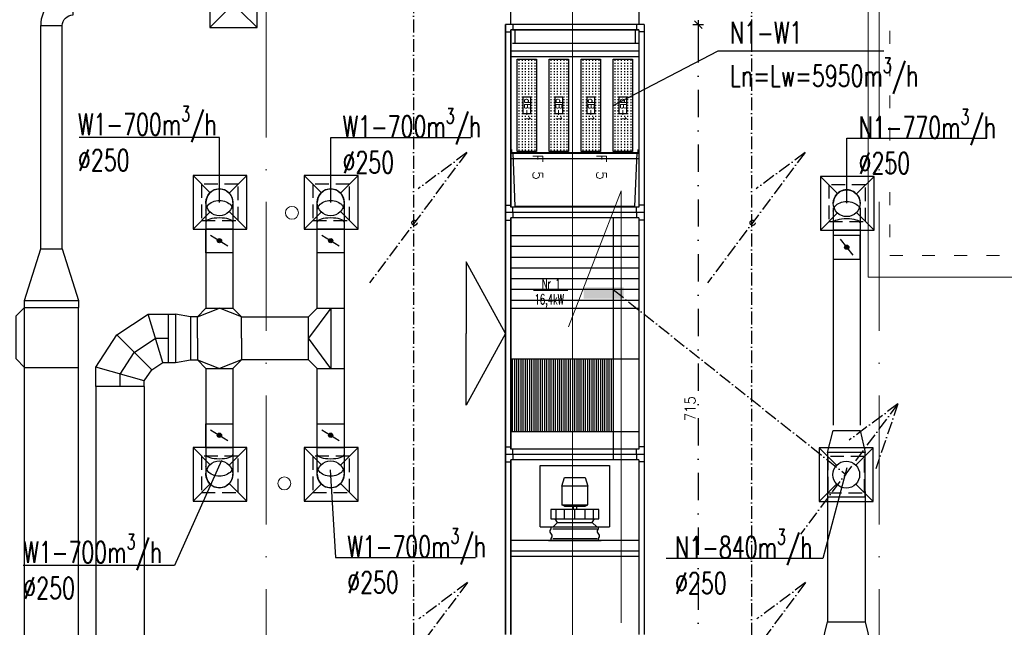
# Model space of a CAD drawing. Header units: millimetres. Extents: x -6513 to 30474, y -6915 to 65597.
# Tile 214 of 256: x -1881 to -965, y 31520 to 32085. Entities that reach past the tile are written whole.
import ezdxf

# ---------------------------------------------------------------- set-up
doc = ezdxf.new("R2010")
doc.units = ezdxf.units.MM
for name, pattern in [('ACAD_ISO03W100', [30, 12, -18]), ('ACAD_ISO10W100', [18, 12, -3, 0, -3]), ('DASHDOTX2', [50.8, 25.4, -12.7, 0, -12.7]), ('DASHED', [19.05, 12.7, -6.35])]:
    doc.linetypes.add(name, pattern=pattern)
doc.layers.get('0').update_dxf_attribs({"color": 8})
doc.layers.get('Defpoints').update_dxf_attribs({"color": 8})
for name, color, linetype in [('1', 8, 'Continuous'), ('A-osie', 8, 'DASHDOTX2'), ('DB_WM_nawiew-opis', 8, 'Continuous'), ('DB_WM_wywies-opis', 8, 'Continuous')]:
    doc.layers.add(name, color=color, linetype=linetype)
for name, color, linetype, lineweight in [('A_osie', 8, 'ACAD_ISO10W100', 5), ('A_przerywana', 8, 'ACAD_ISO03W100', 5), ('cieńkie', 8, 'Continuous', 9), ('DB_WM_nawiew', 8, 'Continuous', 30), ('DB_WM_urządzenia', 8, 'Continuous', 30), ('DB_WM_wywiew', 8, 'Continuous', 30), ('DB_WM_ścianka nowa', 8, 'Continuous', 25), ('E_oświetlenie', 1, 'Continuous', 30), ('E_technologia', 1, 'ACAD_ISO10W100', 30), ('widokowe ARCHWIG', 8, 'Continuous', 5)]:
    doc.layers.add(name, color=color, linetype=linetype, lineweight=lineweight)
doc.styles.add('ROMANSS', font='romans.shx', dxfattribs={"width": 0.8, "oblique": 5})
doc.styles.add('SIMPLEXD', font='SIMPLEX.SHX', dxfattribs={"width": 0.6})
doc.styles.get("Standard").update_dxf_attribs({"font": 'txt.shx', "width": 0.9})
doc.dimstyles.new('1-100 MAŁE WYMIARY DOD', dxfattribs={"dimscale": 4, "dimtxt": 2.5, "dimasz": 2.5, "dimexe": 1.25, "dimexo": 0.625, "dimtad": 1, "dimdec": 0, "dimtxsty": 'Standard', "dimblk": 'znacznik', "dimcen": 2.5, "dimdle": 0.004, "dimse1": 1, "dimse2": 1, "dimadec": 0, "dimazin": 0, "dimtfac": 1, "dimtdec": 0, "dimtmove": 0, "dimatfit": 3, "dimfxl": 0, "dimarcsym": 0})

# ---------------------------------------------------------------- blocks, each defined once
blk = doc.blocks.new('A$C61CE3A7F')
at = {"layer": '1'}
for p, q in [((0, 0), (1320, 0)), ((963, 0), (1320, 0)), ((1320, 50), (1595, 50)), ((1320, 50), (1320, -1240)), ((1370, 0), (1595, 0)), ((1370, 0), (1370, -1190)), ((1390, 50), (1390, 0)), ((1570, 0), (1570, -1190)), ((1595, 50), (2545, 50)), ((1595, 0), (2545, 0)), ((1620, 0), (1620, -1190)), ((2520, 0), (2520, -1190)), ((2545, 50), (3070, 50)), ((2545, 0), (3020, 0)), ((2570, 0), (2570, -1190)), ((3000, 50), (3000, 0)), ((3020, 0), (3020, -1190)), ((3070, 50), (3070, -1240)), ((3070, 50), (5320, 50)), ((3070, 50), (3070, -1240)), ((3120, 0), (5270, 0)), ((3120, 0), (3120, -1190)), ((3140, 50), (3140, 0)), ((3287, 1), (3287, -1189)), ((3387, 1), (3387, -1189)), ((3487, 1), (3487, -1189)), ((3587, 1), (3587, -1189)), ((3687, 1), (3687, -1189)), ((3787, 1), (3787, -1189)), ((3887, 1), (3887, -1189)), ((3962, 1), (3962, -1189)), ((4434, 1), (4434, -1189)), ((5109, 1), (5109, -1189)), ((5250, 50), (5250, 0)), ((5270, 0), (5270, -1190)), ((5320, 50), (5320, -1240)), ((5320, 50), (6245, 50)), ((5320, 50), (5320, -1240)), ((5370, 0), (6245, 0)), ((5370, 0), (5370, -1190)), ((5390, 50), (5390, 0)), ((6122, 1), (6122, -1189)), ((6220, 0), (6220, -1190)), ((6245, 50), (6995, 50)), ((6245, 0), (6995, 0)), ((6270, 0), (6270, -1190)), ((1320, -20), (1370, -20)), ((1370, -1175), (1370, -5)), ((1495, -30), (1370, -30)), ((1495, -1175), (1495, -5)), ((1643, -237), (1643, -59)), ((1643, -59), (2503, -59)), ((1650, -74), (1660, -74)), ((1676, -74), (1686, -74)), ((1702, -74), (1712, -74)), ((1728, -74), (1738, -74)), ((1754, -74), (1764, -74)), ((1780, -74), (1790, -74)), ((1806, -74), (1816, -74)), ((1832, -74), (1842, -74)), ((1859, -74), (1869, -74)), ((1885, -74), (1895, -74)), ((1911, -74), (1921, -74)), ((1937, -74), (1947, -74)), ((1963, -74), (1973, -74)), ((1989, -74), (1999, -74)), ((2015, -74), (2025, -74)), ((2041, -74), (2051, -74)), ((2067, -74), (2077, -74)), ((2093, -74), (2103, -74)), ((2119, -74), (2129, -74)), ((2145, -74), (2155, -74)), ((2171, -74), (2181, -74)), ((2197, -74), (2207, -74)), ((2223, -74), (2233, -74)), ((2249, -74), (2259, -74)), ((2275, -74), (2285, -74)), ((2302, -74), (2312, -74)), ((2328, -74), (2338, -74)), ((2354, -74), (2364, -74)), ((2380, -74), (2390, -74)), ((2406, -74), (2416, -74)), ((2432, -74), (2442, -74)), ((2458, -74), (2468, -74)), ((2483, -9), (2513, -9)), ((2484, -74), (2494, -74)), ((2503, -59), (2503, -237)), ((2513, -9), (2513, -1179)), ((2513, -19), (3013, -39)), ((3013, -39), (3013, -1149)), ((3070, -20), (3020, -20)), ((3070, -20), (3120, -20)), ((5320, -20), (5270, -20)), ((5320, -20), (5370, -20)), ((1650, -103), (1660, -103)), ((1650, -133), (1660, -133)), ((1650, -163), (1660, -163)), ((1676, -103), (1686, -103)), ((1676, -133), (1686, -133)), ((1676, -163), (1686, -163)), ((1702, -103), (1712, -103)), ((1702, -133), (1712, -133)), ((1702, -163), (1712, -163)), ((1728, -103), (1738, -103)), ((1728, -133), (1738, -133)), ((1728, -163), (1738, -163)), ((1754, -103), (1764, -103)), ((1754, -133), (1764, -133)), ((1754, -163), (1764, -163)), ((1780, -103), (1790, -103)), ((1780, -133), (1790, -133)), ((1780, -163), (1790, -163)), ((1806, -103), (1816, -103)), ((1806, -133), (1816, -133)), ((1806, -163), (1816, -163)), ((1832, -103), (1842, -103)), ((1832, -133), (1842, -133)), ((1832, -163), (1842, -163)), ((1859, -103), (1869, -103)), ((1859, -133), (1869, -133)), ((1859, -163), (1869, -163)), ((1885, -103), (1895, -103)), ((1885, -133), (1895, -133)), ((1885, -163), (1895, -163)), ((1911, -103), (1921, -103)), ((1911, -133), (1921, -133)), ((1911, -163), (1921, -163)), ((1937, -103), (1947, -103)), ((1937, -133), (1947, -133)), ((1937, -163), (1947, -163)), ((1963, -103), (1973, -103)), ((1963, -133), (1973, -133)), ((1963, -163), (1973, -163)), ((1989, -103), (1999, -103)), ((1989, -133), (1999, -133)), ((1989, -163), (1999, -163)), ((1998, -111), (1998, -186)), ((2148, -111), (1998, -111)), ((2015, -103), (2025, -103)), ((2041, -103), (2051, -103)), ((2067, -103), (2077, -103)), ((2093, -103), (2103, -103)), ((2119, -103), (2129, -103)), ((2145, -103), (2155, -103)), ((2148, -186), (2148, -111)), ((2171, -103), (2181, -103)), ((2171, -133), (2181, -133)), ((2171, -163), (2181, -163)), ((2197, -103), (2207, -103)), ((2197, -133), (2207, -133)), ((2197, -163), (2207, -163)), ((2223, -103), (2233, -103)), ((2223, -133), (2233, -133)), ((2223, -163), (2233, -163)), ((2249, -103), (2259, -103)), ((2249, -133), (2259, -133)), ((2249, -163), (2259, -163)), ((2275, -103), (2285, -103)), ((2275, -133), (2285, -133)), ((2275, -163), (2285, -163)), ((2302, -103), (2312, -103)), ((2302, -133), (2312, -133)), ((2302, -163), (2312, -163)), ((2328, -103), (2338, -103)), ((2328, -133), (2338, -133)), ((2328, -163), (2338, -163)), ((2354, -103), (2364, -103)), ((2354, -133), (2364, -133)), ((2354, -163), (2364, -163)), ((2380, -103), (2390, -103)), ((2380, -133), (2390, -133)), ((2380, -163), (2390, -163)), ((2406, -103), (2416, -103)), ((2406, -133), (2416, -133)), ((2406, -163), (2416, -163)), ((2432, -103), (2442, -103)), ((2432, -133), (2442, -133)), ((2432, -163), (2442, -163)), ((2458, -103), (2468, -103)), ((2458, -133), (2468, -133)), ((2458, -163), (2468, -163)), ((2484, -103), (2494, -103)), ((2484, -133), (2494, -133)), ((2484, -163), (2494, -163)), ((2503, -237), (1643, -237)), ((1650, -193), (1660, -193)), ((1650, -222), (1660, -222)), ((1676, -193), (1686, -193)), ((1676, -222), (1686, -222)), ((1702, -193), (1712, -193)), ((1702, -222), (1712, -222)), ((1728, -193), (1738, -193)), ((1728, -222), (1738, -222)), ((1754, -193), (1764, -193)), ((1754, -222), (1764, -222)), ((1780, -193), (1790, -193)), ((1780, -222), (1790, -222)), ((1806, -193), (1816, -193)), ((1806, -222), (1816, -222)), ((1832, -193), (1842, -193)), ((1832, -222), (1842, -222)), ((1859, -193), (1869, -193)), ((1859, -222), (1869, -222)), ((1885, -193), (1895, -193)), ((1885, -222), (1895, -222)), ((1911, -193), (1921, -193)), ((1911, -222), (1921, -222)), ((1937, -193), (1947, -193)), ((1937, -222), (1947, -222)), ((1963, -193), (1973, -193)), ((1963, -222), (1973, -222)), ((1989, -193), (1999, -193)), ((1989, -222), (1999, -222)), ((1998, -186), (2148, -186)), ((2015, -193), (2025, -193)), ((2015, -222), (2025, -222)), ((2041, -193), (2051, -193)), ((2041, -222), (2051, -222)), ((2067, -193), (2077, -193)), ((2067, -222), (2077, -222)), ((2093, -193), (2103, -193)), ((2093, -222), (2103, -222)), ((2119, -193), (2129, -193)), ((2119, -222), (2129, -222)), ((2145, -193), (2155, -193)), ((2145, -222), (2155, -222)), ((2171, -193), (2181, -193)), ((2171, -222), (2181, -222)), ((2197, -193), (2207, -193)), ((2197, -222), (2207, -222)), ((2223, -193), (2233, -193)), ((2223, -222), (2233, -222)), ((2249, -193), (2259, -193)), ((2249, -222), (2259, -222)), ((2275, -193), (2285, -193)), ((2275, -222), (2285, -222)), ((2302, -193), (2312, -193)), ((2302, -222), (2312, -222)), ((2328, -193), (2338, -193)), ((2328, -222), (2338, -222)), ((2354, -193), (2364, -193)), ((2354, -222), (2364, -222)), ((2380, -193), (2390, -193)), ((2380, -222), (2390, -222)), ((2406, -193), (2416, -193)), ((2406, -222), (2416, -222)), ((2432, -193), (2442, -193)), ((2432, -222), (2442, -222)), ((2458, -193), (2468, -193)), ((2458, -222), (2468, -222)), ((2484, -193), (2494, -193)), ((2484, -222), (2494, -222)), ((3123, -237), (5373, -237)), ((4434, -257), (5109, -257)), ((5422, -916), (5422, -273)), ((5422, -273), (5992, -273)), ((5992, -916), (5992, -273)), ((1643, -535), (1643, -357)), ((1643, -357), (2503, -357)), ((2503, -356), (2503, -535)), ((4434, -277), (5109, -277)), ((4434, -297), (5109, -297)), ((4434, -317), (5109, -317)), ((4434, -337), (5109, -337)), ((4434, -357), (5109, -357)), ((5992, -839), (5992, -349)), ((6072, -365), (6042, -383)), ((6087, -365), (6072, -365)), ((6102, -374), (6087, -365)), ((6122, -839), (6122, -349)), ((1650, -371), (1660, -371)), ((1650, -401), (1660, -401)), ((1650, -431), (1660, -431)), ((1676, -371), (1686, -371)), ((1676, -401), (1686, -401)), ((1676, -431), (1686, -431)), ((1702, -371), (1712, -371)), ((1702, -401), (1712, -401)), ((1702, -431), (1712, -431)), ((1728, -371), (1738, -371)), ((1728, -401), (1738, -401)), ((1728, -431), (1738, -431)), ((1754, -371), (1764, -371)), ((1754, -401), (1764, -401)), ((1754, -431), (1764, -431)), ((1780, -371), (1790, -371)), ((1780, -401), (1790, -401)), ((1780, -431), (1790, -431)), ((1806, -371), (1816, -371)), ((1806, -401), (1816, -401)), ((1806, -431), (1816, -431)), ((1832, -371), (1842, -371)), ((1832, -401), (1842, -401)), ((1832, -431), (1842, -431)), ((1859, -371), (1869, -371)), ((1859, -401), (1869, -401)), ((1859, -431), (1869, -431)), ((1885, -371), (1895, -371)), ((1885, -401), (1895, -401)), ((1885, -431), (1895, -431)), ((1911, -371), (1921, -371)), ((1911, -401), (1921, -401)), ((1911, -431), (1921, -431)), ((1937, -371), (1947, -371)), ((1937, -401), (1947, -401)), ((1937, -431), (1947, -431)), ((1963, -371), (1973, -371)), ((1963, -401), (1973, -401)), ((1963, -431), (1973, -431)), ((1989, -371), (1999, -371)), ((1989, -401), (1999, -401)), ((1989, -431), (1999, -431)), ((1998, -408), (1998, -483)), ((2148, -408), (1998, -408)), ((2015, -371), (2025, -371)), ((2015, -401), (2025, -401)), ((2041, -371), (2051, -371)), ((2041, -401), (2051, -401)), ((2067, -371), (2077, -371)), ((2067, -401), (2077, -401)), ((2093, -371), (2103, -371)), ((2093, -401), (2103, -401)), ((2119, -371), (2129, -371)), ((2119, -401), (2129, -401)), ((2145, -371), (2155, -371)), ((2145, -401), (2155, -401)), ((2148, -483), (2148, -408)), ((2171, -371), (2181, -371)), ((2171, -401), (2181, -401)), ((2171, -431), (2181, -431)), ((2197, -371), (2207, -371)), ((2197, -401), (2207, -401)), ((2197, -431), (2207, -431)), ((2223, -371), (2233, -371)), ((2223, -401), (2233, -401)), ((2223, -431), (2233, -431)), ((2249, -371), (2259, -371)), ((2249, -401), (2259, -401)), ((2249, -431), (2259, -431)), ((2275, -371), (2285, -371)), ((2275, -401), (2285, -401)), ((2275, -431), (2285, -431)), ((2302, -371), (2312, -371)), ((2302, -401), (2312, -401)), ((2302, -431), (2312, -431)), ((2328, -371), (2338, -371)), ((2328, -401), (2338, -401)), ((2328, -431), (2338, -431)), ((2354, -371), (2364, -371)), ((2354, -401), (2364, -401)), ((2354, -431), (2364, -431)), ((2380, -371), (2390, -371)), ((2380, -401), (2390, -401)), ((2380, -431), (2390, -431)), ((2406, -371), (2416, -371)), ((2406, -401), (2416, -401)), ((2406, -431), (2416, -431)), ((2432, -371), (2442, -371)), ((2432, -401), (2442, -401)), ((2432, -431), (2442, -431)), ((2458, -371), (2468, -371)), ((2458, -401), (2468, -401)), ((2458, -431), (2468, -431)), ((2484, -371), (2494, -371)), ((2484, -401), (2494, -401)), ((2484, -431), (2494, -431)), ((4434, -377), (5109, -377)), ((4434, -397), (5109, -397)), ((4434, -417), (5109, -417)), ((4434, -437), (5109, -437)), ((4434, -457), (5109, -457)), ((5920, -372), (5832, -372)), ((5832, -372), (5832, -817)), ((5920, -422), (5832, -422)), ((5920, -817), (5920, -372)), ((5952, -432), (5920, -412)), ((5952, -432), (5992, -391)), ((5952, -756), (5952, -432)), ((6012, -374), (5992, -374)), ((6027, -383), (6012, -374)), ((6012, -800), (6012, -388)), ((6042, -383), (6027, -383)), ((6122, -374), (6102, -374)), ((6102, -800), (6102, -388)), ((2503, -535), (1643, -535)), ((1650, -460), (1660, -460)), ((1650, -490), (1660, -490)), ((1650, -520), (1660, -520)), ((1676, -460), (1686, -460)), ((1676, -490), (1686, -490)), ((1676, -520), (1686, -520)), ((1702, -460), (1712, -460)), ((1702, -490), (1712, -490)), ((1702, -520), (1712, -520)), ((1728, -460), (1738, -460)), ((1728, -490), (1738, -490)), ((1728, -520), (1738, -520)), ((1754, -460), (1764, -460)), ((1754, -490), (1764, -490)), ((1754, -520), (1764, -520)), ((1780, -460), (1790, -460)), ((1780, -490), (1790, -490)), ((1780, -520), (1790, -520)), ((1806, -460), (1816, -460)), ((1806, -490), (1816, -490)), ((1806, -520), (1816, -520)), ((1832, -460), (1842, -460)), ((1832, -490), (1842, -490)), ((1832, -520), (1842, -520)), ((1859, -460), (1869, -460)), ((1859, -490), (1869, -490)), ((1859, -520), (1869, -520)), ((1885, -460), (1895, -460)), ((1885, -490), (1895, -490)), ((1885, -520), (1895, -520)), ((1911, -460), (1921, -460)), ((1911, -490), (1921, -490)), ((1911, -520), (1921, -520)), ((1937, -460), (1947, -460)), ((1937, -490), (1947, -490)), ((1937, -520), (1947, -520)), ((1963, -460), (1973, -460)), ((1963, -490), (1973, -490)), ((1963, -520), (1973, -520)), ((1989, -460), (1999, -460)), ((1989, -490), (1999, -490)), ((1989, -520), (1999, -520)), ((1998, -483), (2148, -483)), ((2015, -490), (2025, -490)), ((2015, -520), (2025, -520)), ((2041, -490), (2051, -490)), ((2041, -520), (2051, -520)), ((2067, -490), (2077, -490)), ((2067, -520), (2077, -520)), ((2093, -490), (2103, -490)), ((2093, -520), (2103, -520)), ((2119, -490), (2129, -490)), ((2119, -520), (2129, -520)), ((2145, -490), (2155, -490)), ((2145, -520), (2155, -520)), ((2171, -460), (2181, -460)), ((2171, -490), (2181, -490)), ((2171, -520), (2181, -520)), ((2197, -460), (2207, -460)), ((2197, -490), (2207, -490)), ((2197, -520), (2207, -520)), ((2223, -460), (2233, -460)), ((2223, -490), (2233, -490)), ((2223, -520), (2233, -520)), ((2249, -460), (2259, -460)), ((2249, -490), (2259, -490)), ((2249, -520), (2259, -520)), ((2275, -460), (2285, -460)), ((2275, -490), (2285, -490)), ((2275, -520), (2285, -520)), ((2302, -460), (2312, -460)), ((2302, -490), (2312, -490)), ((2302, -520), (2312, -520)), ((2328, -460), (2338, -460)), ((2328, -490), (2338, -490)), ((2328, -520), (2338, -520)), ((2354, -460), (2364, -460)), ((2354, -490), (2364, -490)), ((2354, -520), (2364, -520)), ((2380, -460), (2390, -460)), ((2380, -490), (2390, -490)), ((2380, -520), (2390, -520)), ((2406, -460), (2416, -460)), ((2406, -490), (2416, -490)), ((2406, -520), (2416, -520)), ((2432, -460), (2442, -460)), ((2432, -490), (2442, -490)), ((2432, -520), (2442, -520)), ((2458, -460), (2468, -460)), ((2458, -490), (2468, -490)), ((2458, -520), (2468, -520)), ((2484, -460), (2494, -460)), ((2484, -490), (2494, -490)), ((2484, -520), (2494, -520)), ((4434, -477), (5109, -477)), ((4434, -497), (5109, -497)), ((4434, -517), (5109, -517)), ((4434, -537), (5109, -537)), ((5536, -497), (5616, -473)), ((5536, -691), (5536, -497)), ((5789, -473), (5616, -473)), ((5616, -473), (5616, -716)), ((5802, -497), (5789, -473)), ((5789, -716), (5789, -473)), ((5802, -691), (5802, -497)), ((5920, -497), (5832, -497)), ((4434, -557), (5109, -557)), ((4434, -577), (5109, -577)), ((4434, -597), (5109, -597)), ((4434, -617), (5109, -617)), ((4434, -637), (5109, -637)), ((5802, -579), (5832, -579)), ((5802, -609), (5832, -609)), ((5920, -594), (5832, -594)), ((1643, -832), (1643, -653)), ((1643, -653), (2503, -653)), ((1650, -669), (1660, -669)), ((1650, -698), (1660, -698)), ((1650, -728), (1660, -728)), ((1676, -669), (1686, -669)), ((1676, -698), (1686, -698)), ((1676, -728), (1686, -728)), ((1702, -669), (1712, -669)), ((1702, -698), (1712, -698)), ((1702, -728), (1712, -728)), ((1728, -669), (1738, -669)), ((1728, -698), (1738, -698)), ((1728, -728), (1738, -728)), ((1754, -669), (1764, -669)), ((1754, -698), (1764, -698)), ((1754, -728), (1764, -728)), ((1780, -669), (1790, -669)), ((1780, -698), (1790, -698)), ((1780, -728), (1790, -728)), ((1806, -669), (1816, -669)), ((1806, -698), (1816, -698)), ((1806, -728), (1816, -728)), ((1832, -669), (1842, -669)), ((1832, -698), (1842, -698)), ((1832, -728), (1842, -728)), ((1859, -669), (1869, -669)), ((1859, -698), (1869, -698)), ((1859, -728), (1869, -728)), ((1885, -669), (1895, -669)), ((1885, -698), (1895, -698)), ((1885, -728), (1895, -728)), ((1911, -669), (1921, -669)), ((1911, -698), (1921, -698)), ((1911, -728), (1921, -728)), ((1937, -669), (1947, -669)), ((1937, -698), (1947, -698)), ((1937, -728), (1947, -728)), ((1963, -669), (1973, -669)), ((1963, -698), (1973, -698)), ((1963, -728), (1973, -728)), ((1989, -669), (1999, -669)), ((1989, -698), (1999, -698)), ((1989, -728), (1999, -728)), ((1998, -706), (1998, -781)), ((2148, -706), (1998, -706)), ((2015, -669), (2025, -669)), ((2015, -698), (2025, -698)), ((2041, -669), (2051, -669)), ((2041, -698), (2051, -698)), ((2067, -669), (2077, -669)), ((2067, -698), (2077, -698)), ((2093, -669), (2103, -669)), ((2093, -698), (2103, -698)), ((2119, -669), (2129, -669)), ((2119, -698), (2129, -698)), ((2145, -669), (2155, -669)), ((2145, -698), (2155, -698)), ((2148, -781), (2148, -706)), ((2171, -669), (2181, -669)), ((2171, -698), (2181, -698)), ((2171, -728), (2181, -728)), ((2197, -669), (2207, -669)), ((2197, -698), (2207, -698)), ((2197, -728), (2207, -728)), ((2223, -669), (2233, -669)), ((2223, -698), (2233, -698)), ((2223, -728), (2233, -728)), ((2249, -669), (2259, -669)), ((2249, -698), (2259, -698)), ((2249, -728), (2259, -728)), ((2275, -669), (2285, -669)), ((2275, -698), (2285, -698)), ((2275, -728), (2285, -728)), ((2302, -669), (2312, -669)), ((2302, -698), (2312, -698)), ((2302, -728), (2312, -728)), ((2328, -669), (2338, -669)), ((2328, -698), (2338, -698)), ((2328, -728), (2338, -728)), ((2354, -669), (2364, -669)), ((2354, -698), (2364, -698)), ((2354, -728), (2364, -728)), ((2380, -669), (2390, -669)), ((2380, -698), (2390, -698)), ((2380, -728), (2390, -728)), ((2406, -669), (2416, -669)), ((2406, -698), (2416, -698)), ((2406, -728), (2416, -728)), ((2432, -669), (2442, -669)), ((2432, -698), (2442, -698)), ((2432, -728), (2442, -728)), ((2458, -669), (2468, -669)), ((2458, -698), (2468, -698)), ((2458, -728), (2468, -728)), ((2484, -669), (2494, -669)), ((2484, -698), (2494, -698)), ((2484, -728), (2494, -728)), ((2503, -654), (2503, -832)), ((4434, -657), (5109, -657)), ((4434, -677), (5109, -677)), ((4434, -697), (5109, -697)), ((4434, -717), (5109, -717)), ((5616, -716), (5536, -691)), ((5616, -716), (5789, -716)), ((5802, -691), (5789, -716)), ((5920, -691), (5832, -691)), ((1650, -758), (1660, -758)), ((1650, -788), (1660, -788)), ((1650, -817), (1660, -817)), ((1676, -758), (1686, -758)), ((1676, -788), (1686, -788)), ((1676, -817), (1686, -817)), ((1702, -758), (1712, -758)), ((1702, -788), (1712, -788)), ((1702, -817), (1712, -817)), ((1728, -758), (1738, -758)), ((1728, -788), (1738, -788)), ((1728, -817), (1738, -817)), ((1754, -758), (1764, -758)), ((1754, -788), (1764, -788)), ((1754, -817), (1764, -817)), ((1780, -758), (1790, -758)), ((1780, -788), (1790, -788)), ((1780, -817), (1790, -817)), ((1806, -758), (1816, -758)), ((1806, -788), (1816, -788)), ((1806, -817), (1816, -817)), ((1832, -758), (1842, -758)), ((1832, -788), (1842, -788)), ((1832, -817), (1842, -817)), ((1859, -758), (1869, -758)), ((1859, -788), (1869, -788)), ((1859, -817), (1869, -817)), ((1885, -758), (1895, -758)), ((1885, -788), (1895, -788)), ((1885, -817), (1895, -817)), ((1911, -758), (1921, -758)), ((1911, -788), (1921, -788)), ((1911, -817), (1921, -817)), ((1937, -758), (1947, -758)), ((1937, -788), (1947, -788)), ((1937, -817), (1947, -817)), ((1963, -758), (1973, -758)), ((1963, -788), (1973, -788)), ((1963, -817), (1973, -817)), ((1989, -758), (1999, -758)), ((1989, -788), (1999, -788)), ((1989, -817), (1999, -817)), ((1998, -781), (2148, -781)), ((2015, -788), (2025, -788)), ((2015, -817), (2025, -817)), ((2041, -788), (2051, -788)), ((2041, -817), (2051, -817)), ((2067, -788), (2077, -788)), ((2067, -817), (2077, -817)), ((2093, -788), (2103, -788)), ((2093, -817), (2103, -817)), ((2119, -788), (2129, -788)), ((2119, -817), (2129, -817)), ((2145, -788), (2155, -788)), ((2145, -817), (2155, -817)), ((2171, -758), (2181, -758)), ((2171, -788), (2181, -788)), ((2171, -817), (2181, -817)), ((2197, -758), (2207, -758)), ((2197, -788), (2207, -788)), ((2197, -817), (2207, -817)), ((2223, -758), (2233, -758)), ((2223, -788), (2233, -788)), ((2223, -817), (2233, -817)), ((2249, -758), (2259, -758)), ((2249, -788), (2259, -788)), ((2249, -817), (2259, -817)), ((2275, -758), (2285, -758)), ((2275, -788), (2285, -788)), ((2275, -817), (2285, -817)), ((2302, -758), (2312, -758)), ((2302, -788), (2312, -788)), ((2302, -817), (2312, -817)), ((2328, -758), (2338, -758)), ((2328, -788), (2338, -788)), ((2328, -817), (2338, -817)), ((2354, -758), (2364, -758)), ((2354, -788), (2364, -788)), ((2354, -817), (2364, -817)), ((2380, -758), (2390, -758)), ((2380, -788), (2390, -788)), ((2380, -817), (2390, -817)), ((2406, -758), (2416, -758)), ((2406, -788), (2416, -788)), ((2406, -817), (2416, -817)), ((2432, -758), (2442, -758)), ((2432, -788), (2442, -788)), ((2432, -817), (2442, -817)), ((2458, -758), (2468, -758)), ((2458, -788), (2468, -788)), ((2458, -817), (2468, -817)), ((2484, -758), (2494, -758)), ((2484, -788), (2494, -788)), ((2484, -817), (2494, -817)), ((4434, -737), (5109, -737)), ((4434, -757), (5109, -757)), ((4434, -777), (5109, -777)), ((4434, -797), (5109, -797)), ((4434, -817), (5109, -817)), ((5920, -767), (5832, -767)), ((5832, -817), (5920, -817)), ((5952, -756), (5920, -777)), ((5992, -797), (5952, -756)), ((6012, -814), (5992, -814)), ((6027, -823), (6012, -814)), ((6042, -823), (6027, -823)), ((6072, -805), (6042, -823)), ((6087, -805), (6072, -805)), ((6102, -814), (6087, -805)), ((6122, -814), (6102, -814)), ((2503, -832), (1643, -832)), ((4434, -837), (5109, -837)), ((4434, -857), (5109, -857)), ((4434, -877), (5109, -877)), ((4434, -897), (5109, -897)), ((1643, -1130), (1643, -951)), ((1643, -951), (2503, -951)), ((1650, -966), (1660, -966)), ((1650, -996), (1660, -996)), ((1676, -966), (1686, -966)), ((1676, -996), (1686, -996)), ((1702, -966), (1712, -966)), ((1702, -996), (1712, -996)), ((1728, -966), (1738, -966)), ((1728, -996), (1738, -996)), ((1754, -966), (1764, -966)), ((1754, -996), (1764, -996)), ((1780, -966), (1790, -966)), ((1780, -996), (1790, -996)), ((1806, -966), (1816, -966)), ((1806, -996), (1816, -996)), ((1832, -966), (1842, -966)), ((1832, -996), (1842, -996)), ((1859, -966), (1869, -966)), ((1859, -996), (1869, -996)), ((1885, -966), (1895, -966)), ((1885, -996), (1895, -996)), ((1911, -966), (1921, -966)), ((1911, -996), (1921, -996)), ((1937, -966), (1947, -966)), ((1937, -996), (1947, -996)), ((1963, -966), (1973, -966)), ((1963, -996), (1973, -996)), ((1989, -966), (1999, -966)), ((1989, -996), (1999, -996)), ((1998, -1003), (1998, -1078)), ((2148, -1003), (1998, -1003)), ((2015, -966), (2025, -966)), ((2015, -996), (2025, -996)), ((2041, -966), (2051, -966)), ((2041, -996), (2051, -996)), ((2067, -966), (2077, -966)), ((2067, -996), (2077, -996)), ((2093, -966), (2103, -966)), ((2093, -996), (2103, -996)), ((2119, -966), (2129, -966)), ((2119, -996), (2129, -996)), ((2145, -966), (2155, -966)), ((2145, -996), (2155, -996)), ((2148, -1078), (2148, -1003)), ((2171, -966), (2181, -966)), ((2171, -996), (2181, -996)), ((2197, -966), (2207, -966)), ((2197, -996), (2207, -996)), ((2223, -966), (2233, -966)), ((2223, -996), (2233, -996)), ((2249, -966), (2259, -966)), ((2249, -996), (2259, -996)), ((2275, -966), (2285, -966)), ((2275, -996), (2285, -996)), ((2302, -966), (2312, -966)), ((2302, -996), (2312, -996)), ((2328, -966), (2338, -966)), ((2328, -996), (2338, -996)), ((2354, -966), (2364, -966)), ((2354, -996), (2364, -996)), ((2380, -966), (2390, -966)), ((2380, -996), (2390, -996)), ((2406, -966), (2416, -966)), ((2406, -996), (2416, -996)), ((2432, -966), (2442, -966)), ((2432, -996), (2442, -996)), ((2458, -966), (2468, -966)), ((2458, -996), (2468, -996)), ((2484, -966), (2494, -966)), ((2484, -996), (2494, -996)), ((2503, -951), (2503, -1130)), ((4434, -917), (5109, -917)), ((4434, -937), (5109, -937)), ((4434, -957), (5109, -957)), ((4434, -977), (5109, -977)), ((4434, -997), (5109, -997)), ((5992, -916), (5422, -916)), ((1650, -1026), (1660, -1026)), ((1650, -1055), (1660, -1055)), ((1650, -1085), (1660, -1085)), ((1676, -1026), (1686, -1026)), ((1676, -1055), (1686, -1055)), ((1676, -1085), (1686, -1085)), ((1702, -1026), (1712, -1026)), ((1702, -1055), (1712, -1055)), ((1702, -1085), (1712, -1085)), ((1728, -1026), (1738, -1026)), ((1728, -1055), (1738, -1055)), ((1728, -1085), (1738, -1085)), ((1754, -1026), (1764, -1026)), ((1754, -1055), (1764, -1055)), ((1754, -1085), (1764, -1085)), ((1780, -1026), (1790, -1026)), ((1780, -1055), (1790, -1055)), ((1780, -1085), (1790, -1085)), ((1806, -1026), (1816, -1026)), ((1806, -1055), (1816, -1055)), ((1806, -1085), (1816, -1085)), ((1832, -1026), (1842, -1026)), ((1832, -1055), (1842, -1055)), ((1832, -1085), (1842, -1085)), ((1859, -1026), (1869, -1026)), ((1859, -1055), (1869, -1055)), ((1859, -1085), (1869, -1085)), ((1885, -1026), (1895, -1026)), ((1885, -1055), (1895, -1055)), ((1885, -1085), (1895, -1085)), ((1911, -1026), (1921, -1026)), ((1911, -1055), (1921, -1055)), ((1911, -1085), (1921, -1085)), ((1937, -1026), (1947, -1026)), ((1937, -1055), (1947, -1055)), ((1937, -1085), (1947, -1085)), ((1963, -1026), (1973, -1026)), ((1963, -1055), (1973, -1055)), ((1963, -1085), (1973, -1085)), ((1989, -1026), (1999, -1026)), ((1989, -1055), (1999, -1055)), ((1989, -1085), (1999, -1085)), ((1998, -1078), (2148, -1078)), ((2015, -1085), (2025, -1085)), ((2041, -1085), (2051, -1085)), ((2067, -1085), (2077, -1085)), ((2093, -1085), (2103, -1085)), ((2119, -1085), (2129, -1085)), ((2145, -1085), (2155, -1085)), ((2171, -1026), (2181, -1026)), ((2171, -1055), (2181, -1055)), ((2171, -1085), (2181, -1085)), ((2197, -1026), (2207, -1026)), ((2197, -1055), (2207, -1055)), ((2197, -1085), (2207, -1085)), ((2223, -1026), (2233, -1026)), ((2223, -1055), (2233, -1055)), ((2223, -1085), (2233, -1085)), ((2249, -1026), (2259, -1026)), ((2249, -1055), (2259, -1055)), ((2249, -1085), (2259, -1085)), ((2275, -1026), (2285, -1026)), ((2275, -1055), (2285, -1055)), ((2275, -1085), (2285, -1085)), ((2302, -1026), (2312, -1026)), ((2302, -1055), (2312, -1055)), ((2302, -1085), (2312, -1085)), ((2328, -1026), (2338, -1026)), ((2328, -1055), (2338, -1055)), ((2328, -1085), (2338, -1085)), ((2354, -1026), (2364, -1026)), ((2354, -1055), (2364, -1055)), ((2354, -1085), (2364, -1085)), ((2380, -1026), (2390, -1026)), ((2380, -1055), (2390, -1055)), ((2380, -1085), (2390, -1085)), ((2406, -1026), (2416, -1026)), ((2406, -1055), (2416, -1055)), ((2406, -1085), (2416, -1085)), ((2432, -1026), (2442, -1026)), ((2432, -1055), (2442, -1055)), ((2432, -1085), (2442, -1085)), ((2458, -1026), (2468, -1026)), ((2458, -1055), (2468, -1055)), ((2458, -1085), (2468, -1085)), ((2484, -1026), (2494, -1026)), ((2484, -1055), (2494, -1055)), ((2484, -1085), (2494, -1085)), ((4434, -1017), (5109, -1017)), ((4434, -1037), (5109, -1037)), ((4434, -1057), (5109, -1057)), ((4434, -1077), (5109, -1077)), ((4434, -1097), (5109, -1097)), ((1320, -1190), (130, -1190)), ((1320, -1190), (924, -1190)), ((1320, -1170), (1370, -1170)), ((1495, -1150), (1370, -1150)), ((1370, -1190), (1595, -1190)), ((1595, -1190), (1370, -1190)), ((1390, -1240), (1390, -1190)), ((1595, -1190), (2545, -1190)), ((2545, -1190), (1595, -1190)), ((2503, -1130), (1643, -1130)), ((1650, -1115), (1660, -1115)), ((1676, -1115), (1686, -1115)), ((1702, -1115), (1712, -1115)), ((1728, -1115), (1738, -1115)), ((1754, -1115), (1764, -1115)), ((1780, -1115), (1790, -1115)), ((1806, -1115), (1816, -1115)), ((1832, -1115), (1842, -1115)), ((1859, -1115), (1869, -1115)), ((1885, -1115), (1895, -1115)), ((1911, -1115), (1921, -1115)), ((1937, -1115), (1947, -1115)), ((1963, -1115), (1973, -1115)), ((1989, -1115), (1999, -1115)), ((2015, -1115), (2025, -1115)), ((2041, -1115), (2051, -1115)), ((2067, -1115), (2077, -1115)), ((2093, -1115), (2103, -1115)), ((2119, -1115), (2129, -1115)), ((2145, -1115), (2155, -1115)), ((2171, -1115), (2181, -1115)), ((2197, -1115), (2207, -1115)), ((2223, -1115), (2233, -1115)), ((2249, -1115), (2259, -1115)), ((2275, -1115), (2285, -1115)), ((2302, -1115), (2312, -1115)), ((2328, -1115), (2338, -1115)), ((2354, -1115), (2364, -1115)), ((2380, -1115), (2390, -1115)), ((2406, -1115), (2416, -1115)), ((2432, -1115), (2442, -1115)), ((2458, -1115), (2468, -1115)), ((2513, -1179), (2483, -1179)), ((2484, -1115), (2494, -1115)), ((3013, -1149), (2513, -1169)), ((2545, -1190), (3020, -1190)), ((3020, -1190), (2545, -1190)), ((3000, -1240), (3000, -1190)), ((3070, -1170), (3020, -1170)), ((3070, -1170), (3120, -1170)), ((3120, -1190), (5270, -1190)), ((5270, -1190), (3120, -1190)), ((3140, -1240), (3140, -1190)), ((4434, -1117), (5109, -1117)), ((4434, -1137), (5109, -1137)), ((4434, -1157), (5109, -1157)), ((4434, -1177), (5109, -1177)), ((5250, -1240), (5250, -1190)), ((5320, -1170), (5270, -1170)), ((5320, -1170), (5370, -1170)), ((5370, -1190), (6245, -1190)), ((6245, -1190), (5370, -1190)), ((5390, -1240), (5390, -1190)), ((6245, -1190), (6995, -1190)), ((6995, -1190), (6245, -1190)), ((1320, -1240), (1595, -1240)), ((1595, -1240), (1320, -1240)), ((1595, -1240), (2545, -1240)), ((2545, -1240), (1595, -1240)), ((2545, -1240), (3070, -1240)), ((3070, -1240), (2545, -1240)), ((3070, -1240), (5320, -1240)), ((5320, -1240), (3070, -1240)), ((5320, -1240), (6245, -1240)), ((6245, -1240), (5320, -1240)), ((6245, -1240), (6995, -1240)), ((6995, -1240), (6245, -1240))]:
    blk.add_line(p, q, dxfattribs=at)
for s, height, p in [('dB-1', 57, (2009, -171)), ('F 5', 93, (2530, -393)), ('dB-1', 57, (2009, -471)), ('dB-1', 57, (2009, -771)), ('F 5', 93, (2530, -986)), ('dB-1', 57, (2009, -1064))]:
    blk.add_text(s, height=height, dxfattribs=at).set_placement(p)
blk = doc.blocks.new('znacznik')
for p, q in [((-0.382, -0.382), (0.34, 0.34)), ((0, 0.5), (0, -0.5)), ((0.382, 0), (-1.428, 0))]:
    blk.add_line(p, q)
blk = doc.blocks.new('*D19')
at = {"layer": 'A-osie', "color": 0, "lineweight": -2}
blk.add_line((-1249.68, 32070.87), (-1249.68, 31375.87), dxfattribs=at)
at = {"layer": 'Defpoints', "color": 0}
for p in [(-1300, 32080.87), (-1300, 31365.87), (-1249.68, 31365.87)]:
    blk.add_point(p, dxfattribs=at)
at = {"layer": 'A-osie', "color": 0, "lineweight": -2, "xscale": 10, "yscale": 10, "zscale": 10}
for p, rotation in [((-1249.68, 32080.87), 90), ((-1249.68, 31365.87), 270)]:
    blk.add_blockref('znacznik', p, dxfattribs=dict(at, rotation=rotation))
at = {"layer": 'A-osie', "color": 0, "insert": (-1257.18, 31723.37), "char_height": 10, "attachment_point": 5, "rotation": 90}
blk.add_mtext('715', dxfattribs=at)

msp = doc.modelspace()

# ---------------------------------------------------------------- hatches: boundary and pattern name
at = {"layer": 'DB_WM_nawiew'}
h = msp.add_hatch(color=256, dxfattribs=at)
edge = h.paths.add_edge_path()
edge.add_arc((-1111.512, 31873.568), 2, 0, 360)
at = {"layer": 'DB_WM_wywiew'}
h = msp.add_hatch(color=256, dxfattribs=at)
edge = h.paths.add_edge_path()
edge.add_arc((-1695.033, 31879.713), 2, 0, 360)
h = msp.add_hatch(color=256, dxfattribs=at)
edge = h.paths.add_edge_path()
edge.add_arc((-1591.541, 31879.713), 2, 0, 360)
h = msp.add_hatch(color=256, dxfattribs=at)
edge = h.paths.add_edge_path()
edge.add_arc((-1695.033, 31698.713), 2, 0, 360)
h = msp.add_hatch(color=256, dxfattribs=at)
edge = h.paths.add_edge_path()
edge.add_arc((-1591.541, 31698.713), 2, 0, 360)
at = {"layer": 'E_oświetlenie'}
msp.add_hatch(color=256, dxfattribs=at).paths.add_polyline_path([(-1356.178, 31825.666), (-1319.052, 31825.666), (-1319.052, 31836.418), (-1356.178, 31836.418)])

# ---------------------------------------------------------------- linework, layer by layer
at = {"layer": 'A_osie', "color": 252, "ltscale": 10}
for p, q in [((-1651.446, 30715.143), (-1651.446, 32567.24)), ((-1081.446, 30715.143), (-1081.446, 32567.24))]:
    msp.add_line(p, q, dxfattribs=at)
at = {"layer": 'A_przerywana', "color": 252}
for p, q in [((-1071.446, 32134.875), (-1071.446, 31865.875)), ((-1071.446, 31865.875), (-521.446, 31865.875))]:
    msp.add_line(p, q, dxfattribs=at)
at = {"layer": 'cieńkie', "color": 252}
for p, q in [((-1091.446, 32158.875), (-1091.446, 31845.875)), ((-1091.446, 31845.875), (-480.446, 31845.875))]:
    msp.add_line(p, q, dxfattribs=at)
at = {"layer": 'cieńkie'}
msp.add_lwpolyline([(-1366.483, 32667.076), (-1366.483, 30533.591)], dxfattribs=at)
at = {"layer": 'cieńkie', "color": 252}
for centre in [(-1627.605, 31905.649), (-1634.605, 31653.942)]:
    msp.add_circle(centre, 6, dxfattribs=at)
at = {"layer": 'DB_WM_nawiew'}
for p, q in [((-1861.209, 31872.208), (-1861.209, 32079.875)), ((-1841.209, 31872.208), (-1841.209, 32079.875)), ((-1124.012, 31910.368), (-1124.012, 31708.232)), ((-1099.012, 31910.368), (-1099.012, 31708.232)), ((-1099.012, 31889.568), (-1124.012, 31889.568)), ((-1876.209, 31817.708), (-1876.209, 31824.208)), ((-1876.209, 31824.208), (-1826.209, 31824.208)), ((-1826.209, 31824.208), (-1826.209, 31817.708)), ((-1876.209, 31789.708), (-1876.209, 31817.708)), ((-1876.209, 31789.708), (-1876.209, 31817.708)), ((-1876.209, 31817.708), (-1826.209, 31817.708)), ((-1876.209, 31359.875), (-1876.209, 31809.708)), ((-1826.209, 31359.875), (-1826.209, 31817.708)), ((-1876.209, 31761.708), (-1826.209, 31761.708)), ((-1129.513, 31682.532), (-1124.012, 31703.232)), ((-1124.012, 31703.232), (-1099.012, 31703.232)), ((-1099.012, 31703.232), (-1094.513, 31682.532)), ((-1129.513, 31646.532), (-1129.513, 31525.316)), ((-1094.513, 31646.532), (-1094.513, 31525.316))]:
    msp.add_line(p, q, dxfattribs=at)
msp.add_lwpolyline([(-1841.209, 32079.875, -0.3862618), (-1831.209, 32089.875), (-1831.209, 32109.875, 0.4235308), (-1861.209, 32079.875), (-1841.209, 32079.875)], format="xyb", dxfattribs=at)
for points in [[(-1124.012, 31862.568), (-1099.012, 31862.568), (-1099.012, 31884.568), (-1124.012, 31884.568)], [(-1129.513, 31641.532), (-1094.513, 31641.532), (-1094.513, 31682.532), (-1129.513, 31682.532)]]:
    msp.add_lwpolyline(points, close=True, dxfattribs=at)
for points in [[(-1117.519, 31881.175), (-1105.842, 31866.172)], [(-1876.209, 31824.208), (-1861.209, 31872.208), (-1841.209, 31872.208), (-1826.209, 31824.208)], [(-1884.209, 31769.708), (-1884.209, 31789.708), (-1884.209, 31809.708), (-1876.209, 31817.708)], [(-1876.209, 31761.708), (-1876.209, 31761.708), (-1884.209, 31769.708)], [(-1134.513, 31504.616), (-1129.513, 31525.316), (-1094.513, 31525.316), (-1089.513, 31504.616), (-1134.513, 31504.616)]]:
    msp.add_lwpolyline(points, dxfattribs=at)
at = {"layer": 'DB_WM_nawiew', "color": 1}
for centre in [(-1111.512, 31914.568), (-1112.013, 31662.032)]:
    msp.add_circle(centre, 12.5, dxfattribs=at)
at = {"layer": 'DB_WM_nawiew'}
for centre, radius in [((-1111.512, 31914.568), 12.5), ((-1111.512, 31873.568), 2), ((-1112.013, 31662.032), 12.5)]:
    msp.add_circle(centre, radius, dxfattribs=at)
for centre, major_axis, ratio, start_param, end_param in [((-1111.512, 31914.568), (12.5, 0), 1, 0, 3.1415927), ((-1111.512, 31896.267), (-12.5, 0), 0.3028802, 3.1415927, 6.2831853)]:
    msp.add_ellipse(centre, major_axis=major_axis, ratio=ratio, start_param=start_param, end_param=end_param, dxfattribs=at)
at = {"layer": 'DB_WM_nawiew', "extrusion": (0, 0, -1)}
msp.add_ellipse((-1111.512, 31907.246), major_axis=(-12.5, 0), ratio=0.7210827, start_param=0, end_param=3.1415927, dxfattribs=at)
at = {"layer": 'DB_WM_nawiew-opis'}
for points in [[(-1111.512, 31914.568), (-1111.512, 31974.925), (-981.115, 31974.925)], [(-1111.446, 31668.375), (-1133.812, 31584.202), (-1279.45, 31584.202)]]:
    msp.add_lwpolyline(points, dxfattribs=at)
at = {"layer": 'DB_WM_urządzenia', "lineweight": -3}
for points in [[(-1328.696, 32005.575), (-1231.175, 32056.236), (-1077.01, 32056.236)], [(-1428.996, 31793.375), (-1465.471, 31859.966), (-1465.471, 31793.375)], [(-1428.996, 31793.375), (-1465.471, 31726.783), (-1465.471, 31793.375)]]:
    msp.add_lwpolyline(points, dxfattribs=at)
at = {"layer": 'DB_WM_wywies-opis'}
for points in [[(-1695.033, 31915.375), (-1695.033, 31975.731), (-1825.431, 31975.731)], [(-1591.541, 31915.375), (-1591.541, 31975.731), (-1461.143, 31975.731)], [(-1693.033, 31675.375), (-1736.81, 31577.664), (-1877.437, 31577.664)], [(-1591.99, 31666.534), (-1587.161, 31585.109), (-1456.763, 31585.109)]]:
    msp.add_lwpolyline(points, dxfattribs=at)
at = {"layer": 'DB_WM_wywiew'}
for p, q in [((-1707.533, 31915.375), (-1707.533, 31816.971)), ((-1682.533, 31915.375), (-1682.533, 31816.971)), ((-1604.041, 31816.971), (-1604.041, 31915.375)), ((-1579.041, 31915.375), (-1579.041, 31662.375)), ((-1682.533, 31890.375), (-1707.533, 31890.375)), ((-1579.041, 31890.375), (-1604.041, 31890.375)), ((-1742.433, 31811.471), (-1735.933, 31811.471)), ((-1715.533, 31808.971), (-1707.533, 31816.971)), ((-1707.533, 31816.971), (-1682.533, 31816.971)), ((-1682.533, 31816.971), (-1674.533, 31808.971)), ((-1674.533, 31808.971), (-1612.041, 31808.971)), ((-1591.541, 31816.971), (-1612.041, 31788.971)), ((-1612.041, 31768.971), (-1612.041, 31808.971)), ((-1604.041, 31816.971), (-1579.041, 31816.971)), ((-1591.541, 31816.971), (-1591.541, 31760.971)), ((-1591.541, 31760.971), (-1612.041, 31788.971)), ((-1742.433, 31766.471), (-1735.933, 31766.471)), ((-1715.533, 31768.971), (-1707.533, 31760.971)), ((-1682.533, 31760.971), (-1674.533, 31768.971)), ((-1612.041, 31768.971), (-1674.533, 31768.971)), ((-1707.533, 31760.971), (-1682.533, 31760.971)), ((-1707.533, 31760.971), (-1707.533, 31662.375)), ((-1682.533, 31760.971), (-1682.533, 31662.375)), ((-1604.041, 31662.375), (-1604.041, 31760.971)), ((-1604.041, 31760.971), (-1579.041, 31760.971)), ((-1809.933, 31743.971), (-1809.933, 31348.375)), ((-1764.933, 31743.971), (-1764.933, 31348.375)), ((-1707.533, 31687.375), (-1682.533, 31687.375)), ((-1604.041, 31687.375), (-1579.041, 31687.375))]:
    msp.add_line(p, q, dxfattribs=at)
for points in [[(-1707.533, 31890.375), (-1682.533, 31890.375), (-1682.533, 31868.375), (-1707.533, 31868.375)], [(-1604.041, 31890.375), (-1579.041, 31890.375), (-1579.041, 31868.375), (-1604.041, 31868.375)], [(-1707.533, 31709.375), (-1682.533, 31709.375), (-1682.533, 31687.375), (-1707.533, 31687.375)], [(-1604.041, 31709.375), (-1579.041, 31709.375), (-1579.041, 31687.375), (-1604.041, 31687.375)]]:
    msp.add_lwpolyline(points, close=True, dxfattribs=at)
for points in [[(-1703.262, 31884.856), (-1687.141, 31874.781)], [(-1599.769, 31884.856), (-1583.648, 31874.781)], [(-1809.933, 31743.971), (-1809.933, 31762.057), (-1790.477, 31792.015), (-1761.306, 31811.471), (-1742.433, 31811.471)], [(-1747.676, 31766.471), (-1761.306, 31811.471)], [(-1742.433, 31766.471), (-1742.433, 31788.971), (-1742.433, 31811.471)], [(-1722.033, 31808.971), (-1735.933, 31811.471), (-1735.933, 31766.471), (-1722.033, 31768.971)], [(-1715.533, 31808.971), (-1722.033, 31808.971), (-1722.033, 31768.971), (-1715.533, 31768.971)], [(-1715.533, 31788.971), (-1715.533, 31808.971), (-1695.033, 31816.971)], [(-1674.533, 31788.971), (-1674.533, 31808.971), (-1695.033, 31816.971)], [(-1604.041, 31816.971), (-1612.041, 31808.971)], [(-1758.029, 31759.566), (-1790.477, 31792.015)], [(-1787.433, 31743.971), (-1787.433, 31755.636), (-1774.253, 31775.791), (-1754.491, 31788.971), (-1742.433, 31788.971)], [(-1742.433, 31766.471), (-1742.433, 31788.971)], [(-1715.533, 31788.971), (-1715.533, 31768.971), (-1695.033, 31760.971)], [(-1674.533, 31788.971), (-1674.533, 31768.971), (-1695.033, 31760.971)], [(-1764.933, 31743.971), (-1764.933, 31749.214), (-1758.029, 31759.566), (-1747.676, 31766.471), (-1742.433, 31766.471)], [(-1604.041, 31760.971), (-1612.041, 31768.971)], [(-1764.933, 31749.214), (-1809.933, 31762.057)], [(-1764.933, 31743.971), (-1809.933, 31743.971)], [(-1703.262, 31703.856), (-1687.141, 31693.781)], [(-1599.769, 31703.856), (-1583.648, 31693.781)]]:
    msp.add_lwpolyline(points, dxfattribs=at)
at = {"layer": 'DB_WM_wywiew', "color": 1}
for centre in [(-1695.033, 31915.375), (-1591.541, 31915.375), (-1695.033, 31662.375), (-1591.541, 31662.375)]:
    msp.add_circle(centre, 12.5, dxfattribs=at)
at = {"layer": 'DB_WM_wywiew'}
for centre, radius in [((-1695.033, 31915.375), 12.5), ((-1591.541, 31915.375), 12.5), ((-1695.033, 31879.713), 2), ((-1591.541, 31879.713), 2), ((-1695.033, 31698.713), 2), ((-1591.541, 31698.713), 2), ((-1695.033, 31662.375), 12.5), ((-1591.541, 31662.375), 12.5)]:
    msp.add_circle(centre, radius, dxfattribs=at)
for centre, major_axis, ratio, start_param, end_param in [((-1695.033, 31915.375), (12.5, 0), 1, 0, 3.1415927), ((-1591.541, 31915.375), (12.5, 0), 1, 0, 3.1415927), ((-1695.033, 31897.073), (-12.5, 0), 0.3028802, 3.1415927, 6.2831853), ((-1591.541, 31897.073), (-12.5, 0), 0.3028802, 3.1415927, 6.2831853), ((-1695.033, 31680.676), (12.5, 0), 0.3028802, 3.1415927, 6.2831853), ((-1591.541, 31680.676), (12.5, 0), 0.3028802, 3.1415927, 6.2831853), ((-1695.033, 31662.375), (-12.5, 0), 1, 0, 3.1415927), ((-1591.541, 31662.375), (-12.5, 0), 1, 0, 3.1415927)]:
    msp.add_ellipse(centre, major_axis=major_axis, ratio=ratio, start_param=start_param, end_param=end_param, dxfattribs=at)
at = {"layer": 'DB_WM_wywiew', "extrusion": (0, 0, -1)}
for centre, major_axis in [((-1695.033, 31908.052), (-12.5, 0)), ((-1591.541, 31908.052), (-12.5, 0)), ((-1695.033, 31669.697), (12.5, 0)), ((-1591.541, 31669.697), (12.5, 0))]:
    msp.add_ellipse(centre, major_axis=major_axis, ratio=0.7210827, start_param=0, end_param=3.1415927, dxfattribs=at)
at = {"layer": 'DB_WM_ścianka nowa'}
for p, q in [((-1689.123, 32092.803), (-1704.052, 32077.875)), ((-1674.981, 32092.803), (-1660.052, 32077.875)), ((-1719.583, 31940.375), (-1703.194, 31923.985)), ((-1685.972, 31923.985), (-1669.583, 31940.375)), ((-1616.09, 31940.375), (-1599.701, 31923.985)), ((-1582.48, 31923.985), (-1566.09, 31940.375)), ((-1136.062, 31939.568), (-1119.673, 31923.179)), ((-1102.451, 31923.179), (-1086.062, 31939.568)), ((-1719.583, 31890.375), (-1703.194, 31906.764)), ((-1685.972, 31906.764), (-1669.583, 31890.375)), ((-1616.09, 31890.375), (-1599.701, 31906.764)), ((-1582.48, 31906.764), (-1566.09, 31890.375)), ((-1136.062, 31889.568), (-1119.673, 31905.958)), ((-1102.451, 31905.958), (-1086.062, 31889.568)), ((-1719.583, 31687.375), (-1703.194, 31670.985)), ((-1685.972, 31670.985), (-1669.583, 31687.375)), ((-1616.09, 31687.375), (-1599.701, 31670.985)), ((-1582.48, 31670.985), (-1566.09, 31687.375)), ((-1137.013, 31687.032), (-1120.623, 31670.643)), ((-1103.402, 31670.643), (-1087.013, 31687.032)), ((-1719.583, 31637.375), (-1703.194, 31653.764)), ((-1685.972, 31653.764), (-1669.583, 31637.375)), ((-1616.09, 31637.375), (-1599.701, 31653.764)), ((-1582.48, 31653.764), (-1566.09, 31637.375)), ((-1137.013, 31637.032), (-1120.623, 31653.421)), ((-1103.402, 31653.421), (-1087.013, 31637.032))]:
    msp.add_line(p, q, dxfattribs=at)
for points in [[(-1704.052, 32077.875), (-1660.052, 32077.875), (-1660.052, 32121.875), (-1704.052, 32121.875)], [(-1719.583, 31890.375), (-1669.583, 31890.375), (-1669.583, 31940.375), (-1719.583, 31940.375)], [(-1616.09, 31890.375), (-1566.09, 31890.375), (-1566.09, 31940.375), (-1616.09, 31940.375)], [(-1136.062, 31889.568), (-1086.062, 31889.568), (-1086.062, 31939.568), (-1136.062, 31939.568)], [(-1719.583, 31637.375), (-1669.583, 31637.375), (-1669.583, 31687.375), (-1719.583, 31687.375)], [(-1616.09, 31637.375), (-1566.09, 31637.375), (-1566.09, 31687.375), (-1616.09, 31687.375)], [(-1137.013, 31637.032), (-1087.013, 31637.032), (-1087.013, 31687.032), (-1137.013, 31687.032)]]:
    msp.add_lwpolyline(points, close=True, dxfattribs=at)
at = {"layer": 'DB_WM_ścianka nowa', "linetype": 'DASHED'}
for points in [[(-1711.583, 31898.375), (-1677.583, 31898.375), (-1677.583, 31932.375), (-1711.583, 31932.375)], [(-1608.09, 31898.375), (-1574.09, 31898.375), (-1574.09, 31932.375), (-1608.09, 31932.375)], [(-1128.062, 31897.568), (-1094.062, 31897.568), (-1094.062, 31931.568), (-1128.062, 31931.568)], [(-1711.583, 31645.375), (-1677.583, 31645.375), (-1677.583, 31679.375), (-1711.583, 31679.375)], [(-1608.09, 31645.375), (-1574.09, 31645.375), (-1574.09, 31679.375), (-1608.09, 31679.375)], [(-1129.013, 31645.032), (-1095.013, 31645.032), (-1095.013, 31679.032), (-1129.013, 31679.032)]]:
    msp.add_lwpolyline(points, close=True, dxfattribs=at)
at = {"layer": 'E_oświetlenie'}
msp.add_line((-1403.028, 31833.758), (-1370.795, 31833.758), dxfattribs=at)
at = {"layer": 'E_technologia'}
for p, q in [((-1514.587, 32447.375), (-1514.587, 31118.375)), ((-1200.072, 32447.375), (-1200.072, 31118.375)), ((-1464.804, 31961.875), (-1555.398, 31840.507)), ((-1464.804, 31961.875), (-1510.134, 31927.991)), ((-1150.289, 31961.875), (-1240.883, 31840.507)), ((-1150.289, 31961.875), (-1195.619, 31927.991)), ((-1328.696, 31834.175), (-1112.013, 31662.032)), ((-1063.841, 31728.085), (-1154.435, 31606.718)), ((-1063.841, 31728.085), (-1109.171, 31694.202)), ((-1063.841, 31728.085), (-1084.581, 31667.565)), ((-1464.255, 31561.82), (-1554.849, 31440.453)), ((-1464.255, 31561.82), (-1509.585, 31527.937)), ((-1149.74, 31561.82), (-1240.333, 31440.453)), ((-1149.74, 31561.82), (-1195.07, 31527.937))]:
    msp.add_line(p, q, dxfattribs=at)
for centre in [(-1513.573, 31896.334), (-1199.057, 31896.334)]:
    msp.add_circle(centre, 2.377, dxfattribs=at)
at = {"layer": 'widokowe ARCHWIG', "color": 252}
for p, q in [((-1321.472, 31926.2), (-1370.313, 31799.688)), ((-1321.472, 31524.268), (-1321.472, 31926.2))]:
    msp.add_line(p, q, dxfattribs=at)

# ---------------------------------------------------------------- block references
at = {"layer": 'DB_WM_urządzenia', "xscale": 0.1000000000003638, "yscale": 0.1000000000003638, "zscale": 0.1000000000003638, "rotation": 270}
msp.add_blockref('A$C61CE3A7F', (-1304.996, 32212.875), dxfattribs=at)

# ---------------------------------------------------------------- texts
at = {"layer": 'DB_WM_nawiew-opis', "char_height": 20, "width": 128.67747, "attachment_point": 1, "style": 'ROMANSS'}
for s, insert in [('\\A1;{\\Fsimplex|c238;\\Q0;\\W0.7;N1-770m\\H0.7x;\\S3^ ;\\H1.4286x;/h\\P%%C250}', (-1100.478, 32001.933)), ('\\A1;{\\Fsimplex|c238;\\Q0;\\W0.7;N1-840m\\H0.7x;\\S3^ ;\\H1.4286x;/h\\P%%C250}', (-1271.212, 31611.21))]:
    msp.add_mtext(s, dxfattribs=dict(at, insert=insert))
at = {"layer": 'DB_WM_urządzenia', "lineweight": -3, "insert": (-1220.141, 32083.244), "char_height": 20, "width": 128.67747, "attachment_point": 1, "style": 'ROMANSS'}
msp.add_mtext('\\A1;{\\Fsimplex|c238;\\Q0;\\W0.7;N1-W1\\PLn=Lw=5950m\\H0.7x;\\S3^ ;\\H1.4286x;/h }', dxfattribs=at)
at = {"layer": 'DB_WM_wywies-opis', "char_height": 20, "width": 128.67747, "attachment_point": 1, "style": 'ROMANSS'}
for insert in [(-1826.593, 32004.78), (-1580.507, 32002.739), (-1576.127, 31612.117), (-1877.437, 31606.713)]:
    msp.add_mtext('\\A1;{\\Fsimplex|c238;\\Q0;\\W0.7;W1-700m\\H0.7x;\\S3^ ;\\H1.4286x;/h\\P%%C250}', dxfattribs=dict(at, insert=insert))
at = {"layer": 'E_oświetlenie', "style": 'SIMPLEXD', "width": 0.6}
for s, p in [('Nr 1', (-1395.2, 31834.954)), ('16,4kW', (-1401.907, 31820.361))]:
    msp.add_text(s, height=9.6, dxfattribs=at).set_placement(p)

# ---------------------------------------------------------------- dimensions: what is measured, and where the dimension line sits
at = {"layer": 'A-osie'}
dim = msp.add_aligned_dim(p1=(-1299.996, 32080.875), p2=(-1299.996, 31365.875), distance=50.313, dimstyle='1-100 MAŁE WYMIARY DOD', dxfattribs=at)
dim.commit()
dim.dimension.update_dxf_attribs({"geometry": '*D19', "text_midpoint": (-1257.183, 31723.375)})

doc.saveas('drawing.dxf')
